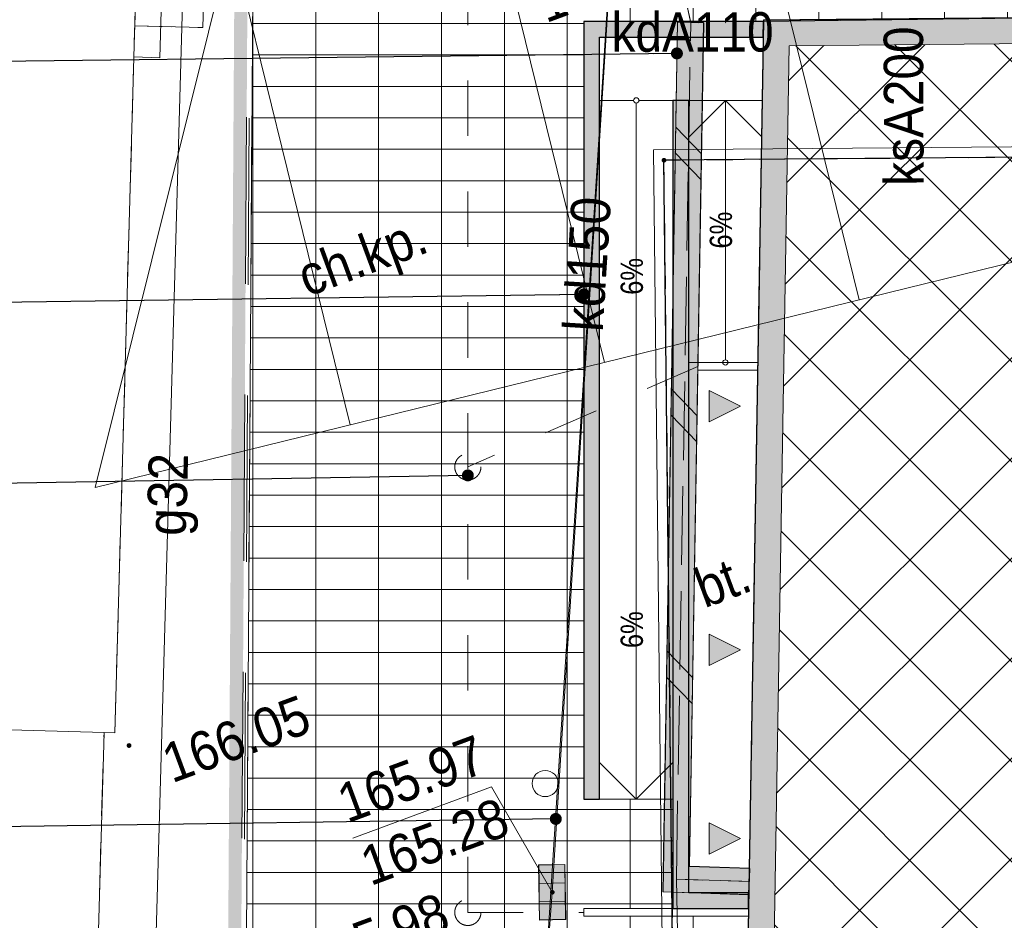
# Model space of a CAD drawing. Header units: millimetres. Extents: x -1155795 to 240441, y -422828 to 463730.
# Tile 32 of 66: x -31629 to -12843, y -6480 to 10706. Entities that reach past the tile are written whole.
import ezdxf
from ezdxf.xclip import XClip

# ---------------------------------------------------------------- set-up
doc = ezdxf.new("R2010")
doc.units = ezdxf.units.MM
doc.header["$MEASUREMENT"] = 0
doc.header["$XCLIPFRAME"] = 0
for name, pattern in [('Dashed', [2116.666667, 1058.333333, -1058.333333]), ('Dashed 1_500', [1000, 500, -500]), ('Long Dashed', [5291.666508, 3174.999952, -2116.666555])]:
    doc.linetypes.add(name, pattern=pattern)
for name, color, linetype in [('00 PZT MAPA', 7, 'Continuous'), ('Interior - Furniture', 7, 'Continuous'), ('Sycow_7_203-punkt graniczny', 7, 'Continuous'), ('Sycow_7_punkt wysokościowy sztuczny', 7, 'Continuous')]:
    doc.layers.add(name, color=color, linetype=linetype)
for name, color, linetype, lineweight, true_color in [('0_Nr_pióra__118', 7, 'Continuous', 13, 0x573938), ('0_Nr_pióra__78', 7, 'Continuous', 13, 0x00bb5e), ('0_Nr_pióra__99', 7, 'Continuous', 0, 0xaad2ff), ('2D Drafting - General_Nr_pióra__101', 7, 'Continuous', 13, 0x4c4c4c), ('Nowe_0_Nr_pióra__78', 7, 'Continuous', 13, 0x00bb5e), ('Nowe_2D Drafting - General_Nr_pióra__101', 7, 'Continuous', 13, 0x4c4c4c), ('Nowe_2D Drafting - General_Nr_pióra__81', 7, 'Continuous', 13, 0x4c4c4c), ('Sycow_7_PZT_RT - Linia rozgraniczająca_Nr_pióra__252', 7, 'Continuous', 18, 0x929292)]:
    doc.layers.add(name, color=color, linetype=linetype, lineweight=lineweight, true_color=true_color)
for name, color, linetype, lineweight in [('0_Nr_pióra__38', 30, 'Continuous', 13), ('0_Nr_pióra__60', 230, 'Continuous', 13), ('2D Drafting - General_Nr_pióra__38', 30, 'Continuous', 13), ('2D Drafting - General_Nr_pióra__60', 230, 'Continuous', 13), ('Annotation - Label_Nr_pióra__46', 7, 'Continuous', 15), ('Annotation - Label_Nr_pióra__85', 7, 'Continuous', 13), ('Interior - Furniture _Nr_pióra__1', 7, 'Continuous', 13), ('Nowe_0_Nr_pióra__1', 7, 'Continuous', 13), ('Nowe_0_Nr_pióra__27', 7, 'Continuous', 25), ('Nowe_2D Drafting - General_Nr_pióra__1', 7, 'Continuous', 13), ('Nowe_2D Drafting - General_Nr_pióra__22', 7, 'Continuous', 25), ('Nowe_Annotation - Label_Nr_pióra__46', 7, 'Continuous', 15), ('Nowe_Annotation - Label_Nr_pióra__85', 7, 'Continuous', 13), ('Sycow_7_218-kontur użytku gruntowego_Nr_pióra__3', 3, 'Continuous', 18), ('Sycow_7_219-działka ewidencyjna_Nr_pióra__7', 7, 'Continuous', 18), ('Sycow_7_312-budynek ewidencyjny_Nr_pióra__7', 7, 'Continuous', 18), ('Sycow_7_352-schody_Nr_pióra__7', 7, 'Continuous', 18), ('Sycow_7_@Wywiad_Nr_pióra__7', 7, 'Continuous', 18), ('Sycow_7_BUIB - Murek oporowy - symbol_Nr_pióra__7', 7, 'Continuous', 18), ('Sycow_7_chodnik (powierzchnia)-Atr17_Nr_pióra__7', 7, 'Continuous', 18), ('Sycow_7_EGBB01 - Budynek_Nr_pióra__7', 7, 'Continuous', 18), ('Sycow_7_kratka ściekowa (punkt)_Nr_pióra__7', 7, 'Continuous', 18), ('Sycow_7_KTPL - Plac_Nr_pióra__7', 7, 'Continuous', 18), ('Sycow_7_przewód gazowy (linia)-Atr1_Nr_pióra__7', 7, 'Continuous', 18), ('Sycow_7_przewód gazowy (linia)_Nr_pióra__40', 40, 'Continuous', 18), ('Sycow_7_przewód kanalizacyjny (linia)-Atr1_Nr_pióra__34', 34, 'Continuous', 18), ('Sycow_7_przewód kanalizacyjny (linia)_Nr_pióra__34', 34, 'Continuous', 18), ('Sycow_7_przewód wodociągowy (linia)_Nr_pióra__5', 5, 'Continuous', 18), ('Sycow_7_punkt o określonej wysokości (sieć kanalizacyjna)-Atr2_Nr_pióra__34', 34, 'Continuous', 18), ('Sycow_7_punkt o określonej wysokości (sieć kanalizacyjna)-Atr2_Nr_pióra__7', 7, 'Continuous', 18), ('Sycow_7_punkt o określonej wysokości (sieć kanalizacyjna)-Atr3_Nr_pióra__34', 34, 'Continuous', 18), ('Sycow_7_punkt o określonej wysokości (sieć kanalizacyjna)_Nr_pióra__34', 34, 'Continuous', 18), ('Sycow_7_punkt wysokościowy sztuczny-Atr2_Nr_pióra__7', 7, 'Continuous', 18), ('Sycow_7_RTPW02_O - Punkt wysokościowy sztuczny_Nr_pióra__7', 7, 'Continuous', 18), ('Sycow_7_SUPK - Przewód kanalizacyjny_Nr_pióra__36', 36, 'Continuous', 18), ('Sycow_7_SUPK_O - Przewód kanalizacyjny - opis_Nr_pióra__36', 36, 'Continuous', 18)]:
    doc.layers.add(name, color=color, linetype=linetype, lineweight=lineweight)
doc.styles.add('STYL_AUTOMATYCZNY_12', font='Arial Narrow.ttf')
doc.styles.add('STYL_AUTOMATYCZNY_5', font='txt', dxfattribs={"width": 0.9})
doc.styles.add('STYL_AUTOMATYCZNY_6', font='txt', dxfattribs={"width": 0.87})
doc.linetypes.add('X (1_500)', pattern='A,0,[1,-2. PZT (5)1.Shx,S=19.84127,R=0,X=0,Y=0],-2500,0', length=2500)
doc.dimstyles.new('STYL_AUTOMATYCZNY__1', dxfattribs={"dimtxt": 0.18, "dimasz": 456, "dimexe": 0.18, "dimexo": 0.0625, "dimgap": 0, "dimtad": 0, "dimtih": 1, "dimtoh": 1, "dimdec": 4, "dimzin": 0, "dimdsep": 46, "dimcen": 0.09, "dimadec": 0, "dimazin": 0, "dimtfac": 1, "dimtdec": 4, "dimtmove": 0, "dimatfit": 3, "dimldrblk": 'ARROWHEAD_11', "dimfxl": 0, "dimtolj": 1, "dimtzin": 0, "dimarcsym": 0})

# ---------------------------------------------------------------- blocks, each defined once
blk = doc.blocks.new('Rysunek_1_7', base_point=(14567, -19307))
at = {"layer": 'Sycow_7_203-punkt graniczny', "linetype": 'Continuous', "lineweight": 0, "true_color": 0x000000}
blk.add_hatch(color=178, dxfattribs=at).paths.add_polyline_path([(-19293, 8040, 1), (-19378, 8008, 1)])
at = {"layer": 'Sycow_7_punkt o określonej wysokości (sieć kanalizacyjna)_Nr_pióra__34', "linetype": 'Continuous', "lineweight": 18}
blk.add_hatch(color=34, dxfattribs=at).paths.add_polyline_path([(-21425, -5930, 1), (-21510, -5961, 1)])
at = {"layer": 'Sycow_7_punkt wysokościowy sztuczny', "linetype": 'Continuous', "lineweight": 0, "true_color": 0x000000}
blk.add_hatch(color=178, dxfattribs=at).paths.add_polyline_path([(-29500, -3129, 1), (-29585, -3161, 1)])
at = {"layer": 'Sycow_7_218-kontur użytku gruntowego_Nr_pióra__3', "color": 3, "linetype": 'Continuous', "lineweight": 18}
for p, q in [((-19336, 8024), (-19023, 8027)), ((-19023, 8027), (-19336, 8024)), ((-19331, 7571), (-19336, 8024)), ((-19336, 8024), (-19331, 7571)), ((-18523, 8031), (-18023, 8035)), ((-18023, 8035), (-18523, 8031)), ((-17523, 8039), (-17023, 8043)), ((-17023, 8043), (-17523, 8039)), ((-16523, 8048), (-16023, 8052)), ((-16023, 8052), (-16523, 8048)), ((-15523, 8056), (-15023, 8060)), ((-15023, 8060), (-15523, 8056)), ((-14523, 8064), (-14023, 8069)), ((-14023, 8069), (-14523, 8064)), ((-13523, 8073), (-13023, 8077)), ((-13023, 8077), (-13523, 8073)), ((-19320, 6571), (-19325, 7071)), ((-19325, 7071), (-19320, 6571)), ((-19309, 5571), (-19314, 6071)), ((-19314, 6071), (-19309, 5571)), ((-19298, 4571), (-19303, 5071)), ((-19303, 5071), (-19298, 4571)), ((-19286, 3571), (-19292, 4071)), ((-19292, 4071), (-19286, 3571)), ((-19275, 2571), (-19281, 3071)), ((-19281, 3071), (-19275, 2571)), ((-19264, 1572), (-19270, 2072)), ((-19270, 2072), (-19264, 1572)), ((-19253, 572), (-19259, 1072)), ((-19259, 1072), (-19253, 572)), ((-19242, -428), (-19248, 72)), ((-19248, 72), (-19242, -428)), ((-19231, -1428), (-19237, -928)), ((-19237, -928), (-19231, -1428)), ((-19220, -2428), (-19226, -1928)), ((-19226, -1928), (-19220, -2428)), ((-19209, -3428), (-19215, -2928)), ((-19215, -2928), (-19209, -3428)), ((-19198, -4428), (-19204, -3928)), ((-19204, -3928), (-19198, -4428)), ((-19187, -5428), (-19193, -4928)), ((-19193, -4928), (-19187, -5428)), ((-19176, -6428), (-19182, -5928)), ((-19182, -5928), (-19176, -6428))]:
    blk.add_line(p, q, dxfattribs=at)
at = {"layer": 'Sycow_7_219-działka ewidencyjna_Nr_pióra__7', "color": 7, "linetype": 'Continuous', "lineweight": 18}
for p, q in [((-19336, 8024), (29787, 8437)), ((-19132, -10381), (-19336, 8024))]:
    blk.add_line(p, q, dxfattribs=at)
at = {"layer": 'Sycow_7_312-budynek ewidencyjny_Nr_pióra__7', "color": 7, "linetype": 'Continuous', "lineweight": 18}
for p, q in [((-29146, 20781), (-29813, -2904)), ((-30019, -2895), (-40815, -2595)), ((-40815, -2595), (-30019, -2895)), ((-30019, -2895), (-30238, -10483)), ((-29813, -2904), (-30019, -2895))]:
    blk.add_line(p, q, dxfattribs=at)
at = {"layer": 'Sycow_7_352-schody_Nr_pióra__7', "color": 7, "linetype": 'Continuous', "lineweight": 18, "flags": 128}
blk.add_lwpolyline([(-29146, 20781), (-29434, 10587), (-28133, 10557), (-27962, 16634), (-26515, 16584), (-26400, 20710)], close=True, dxfattribs=at)
blk.add_lwpolyline([(-29146, 20781), (-29434, 10587), (-28133, 10557), (-27962, 16634), (-26515, 16584), (-26400, 20710)], close=True, dxfattribs=at)
at = {"layer": 'Sycow_7_@Wywiad_Nr_pióra__7', "color": 7, "linetype": 'Continuous', "lineweight": 18}
for p, q in [((-29456, 9793), (-29484, 8793)), ((-29498, 8293), (-29526, 7294)), ((-29541, 6794), (-29569, 5794)), ((-29583, 5294), (-29611, 4295)), ((-29625, 3795), (-29653, 2795)), ((-29667, 2296), (-29695, 1296)), ((-29709, 796), (-29737, -203)), ((-29751, -703), (-29779, -1703)), ((-30036, -3487), (-30065, -4487)), ((-30079, -4986), (-30108, -5986))]:
    blk.add_line(p, q, dxfattribs=at)
at = {"layer": 'Sycow_7_@Wywiad_Nr_pióra__7', "color": 7, "linetype": 'Continuous', "lineweight": 18, "flags": 128}
for points in [[(-28107, 11460), (-28133, 10557), (-28229, 10559)], [(-28729, 10571), (-29434, 10587), (-29442, 10292)], [(-29793, -2203), (-29813, -2904), (-30019, -2895), (-30022, -2987)]]:
    blk.add_lwpolyline(points, dxfattribs=at)
at = {"layer": 'Sycow_7_BUIB - Murek oporowy - symbol_Nr_pióra__7', "color": 7, "linetype": 'Continuous', "lineweight": 18}
for p, q in [((-18576, 10648), (-19076, 10657)), ((-18618, 8149), (-19109, 8657)), ((-18626, 7649), (-19117, 8157)), ((-18701, 3149), (-19193, 3658)), ((-18710, 2650), (-19201, 3158)), ((-18785, -1850), (-19277, -1342)), ((-18794, -2350), (-19285, -1841)), ((-17701, -5491), (-17717, -5991))]:
    blk.add_line(p, q, dxfattribs=at)
at = {"layer": 'Sycow_7_BUIB - Murek oporowy - symbol_Nr_pióra__7', "color": 7, "linetype": 'Continuous', "lineweight": 18, "flags": 128}
for points in [[(-19076, 10657), (-19354, -5939), (-17717, -5991)], [(-18576, 10648), (-18846, -5455), (-17701, -5491)]]:
    blk.add_lwpolyline(points, dxfattribs=at)
at = {"layer": 'Sycow_7_EGBB01 - Budynek_Nr_pióra__7', "color": 7, "linetype": 'Continuous', "lineweight": 18, "flags": 128}
blk.add_lwpolyline([(-17433, 10690), (-9099, 10769), (-9083, 9069), (-2312, 9093), (-2295, 8213), (17154, 8091), (17150, 8971), (28229, 8897), (28183, 2018), (27183, 2019), (27183, -3501), (28191, -3500), (28149, -10514), (17008, -10392), (17018, -9512), (-2462, -9464), (-2459, -10323), (-9329, -10299), (-9388, -12468), (-13090, -12384), (-13071, -9684), (-17775, -9654)], close=True, dxfattribs=at)
at = {"layer": 'Sycow_7_kratka ściekowa (punkt)_Nr_pióra__7', "color": 7, "linetype": 'Continuous', "lineweight": 18}
for p, q in [((-21226, -5417), (-21726, -5425)), ((-21720, -5775), (-21726, -5425)), ((-21221, -5766), (-21226, -5417)), ((-21221, -5766), (-21720, -5775)), ((-21715, -6125), (-21720, -5775)), ((-21215, -6116), (-21221, -5766)), ((-21215, -6116), (-21715, -6125)), ((-21709, -6475), (-21715, -6125)), ((-21209, -6466), (-21215, -6116)), ((-21209, -6466), (-21709, -6475))]:
    blk.add_line(p, q, dxfattribs=at)
at = {"layer": 'Sycow_7_KTPL - Plac_Nr_pióra__7', "color": 7, "linetype": 'Continuous', "lineweight": 18}
for p, q in [((-17443, 10112), (-17468, 8613)), ((-18865, 8301), (-18840, 9801)), ((-17476, 8113), (-17502, 6613)), ((-18899, 6302), (-18873, 7801)), ((-17510, 6113), (-17535, 4613)), ((-18932, 4302), (-18907, 5802)), ((-17544, 4113), (-17569, 2613)), ((-18966, 2302), (-18940, 3802)), ((-17577, 2114), (-17602, 614)), ((-18999, 302), (-18974, 1802)), ((-17611, 114), (-17636, -1386)), ((-19033, -1697), (-19008, -198)), ((-17644, -1886), (-17669, -3386)), ((-19066, -3697), (-19041, -2197)), ((-17678, -3886), (-17703, -5385)), ((-19100, -5697), (-19075, -4197)), ((-17853, -5736), (-19100, -5697)), ((-18109, -5728), (-17709, -5741)), ((-17709, -5741), (-17734, -7241))]:
    blk.add_line(p, q, dxfattribs=at)
at = {"layer": 'Sycow_7_KTPL - Plac_Nr_pióra__7', "color": 7, "linetype": 'Continuous', "lineweight": 18, "flags": 128}
for points in [[(-18832, 10301), (-18826, 10653), (-18948, 11225), (-18385, 11228)], [(-16011, 10704), (-17433, 10690), (-17434, 10612)], [(-19079, -6706), (-19100, -5697), (-18609, -5712)]]:
    blk.add_lwpolyline(points, dxfattribs=at)
at = {"layer": 'Sycow_7_przewód gazowy (linia)_Nr_pióra__40', "color": 40, "linetype": 'Continuous', "lineweight": 18, "flags": 128}
blk.add_lwpolyline([(-29420, 11040), (-28524, 11009), (-29146, -10985), (-30740, -11085), (-30732, -10474)], dxfattribs=at)
at = {"layer": 'Sycow_7_przewód kanalizacyjny (linia)_Nr_pióra__34', "color": 34, "linetype": 'Continuous', "lineweight": 18}
for p, q in [((-21468, -5946), (-20116, 15605)), ((-21599, -7636), (-21468, -5946))]:
    blk.add_line(p, q, dxfattribs=at)
at = {"layer": 'Sycow_7_przewód wodociągowy (linia)_Nr_pióra__5', "color": 5, "linetype": 'Continuous', "lineweight": 18, "flags": 128}
blk.add_lwpolyline([(-29449, 9995), (-28952, 9976), (-28749, 17175), (10129, 14327)], dxfattribs=at)
at = {"layer": 'Sycow_7_punkt o określonej wysokości (sieć kanalizacyjna)-Atr2_Nr_pióra__7', "color": 7, "linetype": 'Continuous', "lineweight": 18, "flags": 128}
blk.add_lwpolyline([(-21468, -5946), (-22629, -3933), (-25275, -4913)], dxfattribs=at)
at = {"layer": 'Sycow_7_PZT_RT - Linia rozgraniczająca_Nr_pióra__252', "color": 252, "linetype": 'Continuous', "lineweight": 18, "true_color": 0x929292, "flags": 128}
blk.add_lwpolyline([(-19332, -10383), (-19538, 8222), (29786, 8637)], dxfattribs=at)
at = {"layer": 'Sycow_7_SUPK - Przewód kanalizacyjny_Nr_pióra__36', "color": 36, "linetype": 'Continuous', "lineweight": 18}
blk.add_line((-17439, 10370), (-20445, 10364), dxfattribs=at)
at = {"layer": 'Sycow_7_chodnik (powierzchnia)-Atr17_Nr_pióra__7', "color": 7, "linetype": 'Continuous', "lineweight": 18, "insert": (-26064, 5200), "char_height": 750, "attachment_point": 7, "rotation": 20.318, "style": 'STYL_AUTOMATYCZNY_5'}
blk.add_mtext('\\A1;{\\pql;\\fArial|b0|i0|c0|p0;\\W0.900000;ch.kp.}', dxfattribs=at)
at = {"layer": 'Sycow_7_KTPL - Plac_Nr_pióra__7', "color": 7, "linetype": 'Continuous', "lineweight": 18, "insert": (-18691, -180), "char_height": 750, "attachment_point": 4, "rotation": 20.318, "style": 'STYL_AUTOMATYCZNY_6'}
blk.add_mtext('\\A1;{\\pql;\\fArial|b0|i0|c0|p0;\\W0.870000;bt.}', dxfattribs=at)
at = {"layer": 'Sycow_7_przewód gazowy (linia)-Atr1_Nr_pióra__7', "color": 7, "linetype": 'Continuous', "lineweight": 18, "insert": (-28720, 857), "char_height": 750, "attachment_point": 4, "rotation": 88.381, "style": 'STYL_AUTOMATYCZNY_5'}
blk.add_mtext('\\A1;{\\pql;\\fArial|b0|i0|c0|p0;\\W0.900000;g32}', dxfattribs=at)
at = {"layer": 'Sycow_7_przewód kanalizacyjny (linia)-Atr1_Nr_pióra__34', "color": 34, "linetype": 'Continuous', "lineweight": 18, "insert": (-20876, 4759), "char_height": 750, "attachment_point": 4, "rotation": 86.412, "style": 'STYL_AUTOMATYCZNY_5'}
blk.add_mtext('\\A1;{\\pql;\\fArial|b0|i0|c0|p0;\\W0.900000;kd150}', dxfattribs=at)
at = {"layer": 'Sycow_7_punkt o określonej wysokości (sieć kanalizacyjna)-Atr2_Nr_pióra__34', "color": 34, "linetype": 'Continuous', "lineweight": 18, "char_height": 750, "attachment_point": 7, "rotation": 20.318, "style": 'STYL_AUTOMATYCZNY_5'}
for s, insert in [('\\A1;{\\pql;\\fArial|b0|i0|c0|p0;\\W0.900000;165.97}', (-25375, -4643)), ('\\A1;{\\pql;\\fArial|b0|i0|c0|p0;\\W0.900000;165.98}', (-26072, -7652))]:
    blk.add_mtext(s, dxfattribs=dict(at, insert=insert))
at = {"layer": 'Sycow_7_punkt o określonej wysokości (sieć kanalizacyjna)-Atr3_Nr_pióra__34', "color": 34, "linetype": 'Continuous', "lineweight": 18, "insert": (-24932, -5839), "char_height": 750, "attachment_point": 7, "rotation": 20.318, "style": 'STYL_AUTOMATYCZNY_5'}
blk.add_mtext('\\A1;{\\pql;\\fArial|b0|i0|c0|p0;\\W0.900000;165.28}', dxfattribs=at)
at = {"layer": 'Sycow_7_punkt wysokościowy sztuczny-Atr2_Nr_pióra__7', "color": 7, "linetype": 'Continuous', "lineweight": 18, "insert": (-28719, -3878), "char_height": 750, "attachment_point": 7, "rotation": 20.318, "style": 'STYL_AUTOMATYCZNY_5'}
blk.add_mtext('\\A1;{\\pql;\\fArial|b0|i0|c0|p0;\\W0.900000;166.05}', dxfattribs=at)
at = {"layer": 'Sycow_7_RTPW02_O - Punkt wysokościowy sztuczny_Nr_pióra__7', "color": 7, "linetype": 'Continuous', "lineweight": 18, "insert": (-21583, 10628), "char_height": 750, "attachment_point": 7, "rotation": 20.318, "style": 'STYL_AUTOMATYCZNY_6'}
blk.add_mtext('\\A1;{\\pql;\\fArial|b0|i0|c0|p0;\\W0.870000;166.03}', dxfattribs=at)
at = {"layer": 'Sycow_7_SUPK_O - Przewód kanalizacyjny - opis_Nr_pióra__36', "color": 36, "linetype": 'Continuous', "lineweight": 18, "char_height": 750, "attachment_point": 4, "style": 'STYL_AUTOMATYCZNY_6'}
for s, insert, rotation in [('\\A1;{\\pql;\\fArial|b0|i0|c0|p0;\\W0.870000;kdA110}', (-20336, 10463), 0.1125), ('\\A1;{\\pql;\\fArial|b0|i0|c0|p0;\\W0.870000;ksA200}', (-14752, 7537), 90.2361)]:
    blk.add_mtext(s, dxfattribs=dict(at, insert=insert, rotation=rotation))
blk = doc.blocks.new('Entrance Symbol 22_2')
at = {"layer": 'Interior - Furniture', "linetype": 'Continuous', "lineweight": 0, "true_color": 0x000000}
blk.add_hatch(color=178, dxfattribs=at).paths.add_polyline_path([(0, 0), (600, 0), (300, 600)])
at = {"layer": 'Interior - Furniture _Nr_pióra__1', "color": 7, "linetype": 'Continuous', "lineweight": 13}
for p, q in [((0, 0), (300, 600)), ((600, 0), (300, 600)), ((0, 0), (600, 0))]:
    blk.add_line(p, q, dxfattribs=at)
blk = doc.blocks.new('ARROWHEAD_11')
at = {"color": 0, "linetype": 'Continuous', "lineweight": 0}
blk.add_line((0, 0), (-1, 0), dxfattribs=at)
at = {"color": 0, "linetype": 'Continuous', "lineweight": 0, "const_width": 0.25, "flags": 128}
blk.add_lwpolyline([(-0.125, 0, 1), (0.125, 0, 1)], format="xyb", close=True, dxfattribs=at)

msp = doc.modelspace()

# ---------------------------------------------------------------- block references
at = {"layer": '00 PZT MAPA', "color": 7, "linetype": 'Continuous', "lineweight": 15}
ref = msp.add_blockref('Rysunek_1_7', (14567, -19307), dxfattribs=at)
XClip(ref).set_block_clipping_path([(-38444.7789564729, -141413.2871562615), (134317.2398628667, -77444.9644498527), (67578.7707096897, 102798.5088210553), (-105183.2481096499, 38830.1861146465)])

# ---------------------------------------------------------------- next in the draw order: hatches: boundary and pattern name
at = {"layer": '2D Drafting - General_Nr_pióra__101', "linetype": 'Continuous', "lineweight": 13, "true_color": 0x4c4c4c}
h = msp.add_hatch(dxfattribs=at)
h.set_pattern_fill('Roof__01', color=59, style=0, pattern_type=2)
h.set_pattern_definition([(103.803, (8659.3, 11322.4), (4855.6, 1192.92), [])])
h.paths.add_polyline_path([(-10733, 79959), (-30186, 1779), (47504, 20866)])
h = msp.add_hatch(dxfattribs=at)
h.set_pattern_fill('Grid_60x120', color=59, style=0, pattern_type=2)
h.set_pattern_definition([(0, (-22382, 4632.86), (0, 600), []), (90, (-22382, 4632.9), (-1200, 0), [])])
h.paths.add_polyline_path([(-27164, 14097), (-27325, -10540), (-17780, -10540), (-17780, -9644), (-17723, -6404), (-19165, -6404), (-20865, -6404), (-20865, -6254), (-19165, -6254), (-19165, -4167), (-20865, -4167), (-20865, 10673), (-17439, 10673), (-9105, 10779), (-9087, 9074), (-3485, 9103), (-3485, 11163), (18268, 11163), (18268, 8973), (28223, 8907), (29482, 8907), (31104, 8746), (32394, 8725), (33002, 8722), (33002, 12363), (15738, 12363), (15762, 14034), (13192, 14034), (12170, 12363), (-5974, 12363), (-5974, 14034), (-17439, 19806), (-22283, 19806)])
at = {"layer": '2D Drafting - General_Nr_pióra__38', "linetype": 'Continuous', "lineweight": 0, "true_color": 0x3f2000}
for points in [[(-18579, 10653), (-18849, -5450), (-17705, -5486), (-17721, -5986), (-19358, -5934), (-19079, 10662)], [(-21730, -5420), (-21230, -5412), (-21213, -6461), (-21713, -6470)]]:
    msp.add_hatch(color=38, dxfattribs=at).paths.add_polyline_path(points)
at = {"layer": '2D Drafting - General_Nr_pióra__60', "linetype": 'Continuous', "lineweight": 0, "true_color": 0x7f0040}
h = msp.add_hatch(color=236, dxfattribs=at)
h.paths.add_polyline_path([(35185, 7223), (57118, 7223), (57118, 10495), (36185, 10496), (36185, 14384), (-5891, 14384), (-17356, 20156), (-22444, 20156), (-27514, 14228), (-27712, -16213), (35184, -16214)])
h.paths.add_polyline_path([(34935, 7473), (56868, 7473), (56868, 10245), (35935, 10246), (35935, 14134), (-5950, 14134), (-17415, 19906), (-22329, 19906), (-27264, 14135), (-27461, -15963), (34934, -15964)], flags=0)
at = {"layer": 'Nowe_2D Drafting - General_Nr_pióra__1', "linetype": 'Continuous', "lineweight": 0, "true_color": 0x000000}
h = msp.add_hatch(color=178, dxfattribs=at)
h.paths.add_polyline_path([(-17780, -9644), (-13077, -9674), (-13095, -12374), (-9394, -12458), (-9333, -10294), (-2464, -10313), (-2468, -9454), (17014, -9507), (17005, -10387), (28143, -10504), (28184, -3995), (29482, -3994), (29482, 2521), (28182, 2523), (28223, 8907), (17145, 8981), (17150, 8096), (-2299, 8218), (-2317, 9103), (-9087, 9074), (-9105, 10779), (-17439, 10701)])
h.paths.add_polyline_path([(-17272, -9147), (-12573, -9177), (-12592, -11885), (-9880, -11947), (-9819, -9793), (-2967, -9812), (-2970, -8953), (17520, -9008), (17510, -9892), (27646, -9999), (27684, -3996), (27684, -3496), (28979, -3496), (28987, 2022), (27682, 2023), (27682, 2523), (27720, 8410), (17648, 8478), (17654, 7593), (-2788, 7721), (-2807, 8601), (-9581, 8572), (-9599, 10275), (-16947, 10205)], flags=0)
at = {"layer": 'Nowe_2D Drafting - General_Nr_pióra__101', "linetype": 'Continuous', "lineweight": 0, "true_color": 0x131313}
for points in [[(-17439, 10673), (-20865, 10673), (-20865, -4167), (-20565, -4167), (-20565, 10373), (-17442, 10373)], [(-19165, 9166), (-19165, -6254), (-17721, -6254), (-17721, -5954), (-18865, -5954), (-18865, 9166)]]:
    msp.add_hatch(color=168, dxfattribs=at).paths.add_polyline_path(points)
at = {"layer": 'Nowe_2D Drafting - General_Nr_pióra__81', "linetype": 'Continuous', "lineweight": 13, "true_color": 0x4c4c4c}
h = msp.add_hatch(dxfattribs=at)
h.set_pattern_fill('Grid_90x90', color=59, style=0, pattern_type=2)
h.set_pattern_definition([(135, (-11784.2, -558.9), (954.594, 954.594), []), (45, (-11784.2, -558.9), (-954.594, 954.594), [])])
h.paths.add_polyline_path([(-16947, 10205), (-17272, -9147), (-12573, -9177), (-12592, -11885), (-9880, -11947), (-9819, -9793), (-2967, -9812), (-2970, -8953), (17520, -9008), (17510, -9892), (27646, -9999), (27684, -3496), (28979, -3496), (28987, 2016), (27682, 2023), (27720, 8410), (17648, 8478), (17654, 7593), (-2788, 7721), (-2807, 8601), (-9581, 8572), (-9599, 10275)])

# ---------------------------------------------------------------- next in the draw order: linework, layer by layer
at = {"layer": '0_Nr_pióra__118', "color": 39, "linetype": 'Continuous', "lineweight": 13, "true_color": 0x573938}
msp.add_circle((-21602, -3870), 250, dxfattribs=at)
at = {"layer": '0_Nr_pióra__38', "color": 30, "linetype": 'X (1_500)', "lineweight": 13}
for points in [[(-21602, -7631), (-20120, 15609)], [(-18831, 10663), (-18954, 11235), (-8666, 11235), (-8609, 9521), (-1830, 9512), (-1795, 8719), (16852, 8831)]]:
    msp.add_lwpolyline(points, dxfattribs=at)
at = {"layer": '0_Nr_pióra__60', "color": 230, "linetype": 'Long Dashed', "lineweight": 13}
for points in [[(-27461, -15963), (34934, -15964), (34935, 7473), (56868, 7473), (56868, 10245), (35935, 10246), (35935, 14134), (-5950, 14134), (-17415, 19906), (-22329, 19906), (-27264, 14135)], [(-27410, -15913), (34884, -15914), (34885, 7523), (56818, 7523), (56818, 10195), (35885, 10196), (35885, 14084), (-5962, 14084), (-17427, 19856), (-22306, 19856), (-27214, 14116)], [(-27360, -15863), (34834, -15864), (34835, 7573), (56768, 7573), (56768, 10145), (35835, 10146), (35835, 14034), (-5974, 14034), (-17439, 19806), (-22283, 19806), (-27164, 14097)]]:
    msp.add_lwpolyline(points, close=True, dxfattribs=at)
at = {"layer": '0_Nr_pióra__78', "color": 112, "linetype": 'Continuous', "lineweight": 13, "true_color": 0x00bb5e}
for points in [[(-18688, 4166), (-18688, 4016), (-17548, 4016), (-17548, 4166)], [(-20865, -6254), (-20865, -6404), (-17723, -6404), (-17723, -6254)]]:
    msp.add_lwpolyline(points, close=True, dxfattribs=at)
at = {"layer": '0_Nr_pióra__78', "color": 112, "linetype": 'Dashed', "lineweight": 13, "true_color": 0x00bb5e}
for centre in [(-23078, 2172), (-23078, -6329)]:
    msp.add_circle(centre, 250, dxfattribs=at)
at = {"layer": '0_Nr_pióra__99', "color": 141, "linetype": 'Dashed 1_500', "lineweight": 0, "true_color": 0xaad2ff}
for centre, radius in [((88699, -12696), 150000), ((-56052, -28118), 150000), ((-34105, -15278), 75000)]:
    msp.add_circle(centre, radius, dxfattribs=at)
at = {"layer": '2D Drafting - General_Nr_pióra__101', "color": 59, "linetype": 'Continuous', "lineweight": 13, "true_color": 0x4c4c4c, "flags": 128}
msp.add_lwpolyline([(-10733, 79959), (-30186, 1779), (47504, 20866)], close=True, dxfattribs=at)
msp.add_lwpolyline([(-5974, 14034), (-17439, 19806), (-22283, 19806), (-27164, 14097), (-27325, -10540), (-17780, -10540), (-17780, -9644), (-17723, -6404), (-19165, -6404), (-20865, -6404), (-20865, -6254), (-19165, -6254), (-19165, -4167), (-20865, -4167), (-20865, 10673), (-17439, 10673), (-9105, 10779)], dxfattribs=at)
at = {"layer": '2D Drafting - General_Nr_pióra__38', "color": 30, "linetype": 'X (1_500)', "lineweight": 13, "flags": 128}
for points in [[(-18579, 10653), (-18849, -5450), (-17705, -5486), (-17721, -5986), (-19358, -5934), (-19079, 10662)], [(-21730, -5420), (-21230, -5412), (-21213, -6461), (-21713, -6470)]]:
    msp.add_lwpolyline(points, close=True, dxfattribs=at)
at = {"layer": 'Nowe_0_Nr_pióra__1', "color": 7, "linetype": 'Continuous', "lineweight": 13}
for points in [[(-19915, 9166), (-20565, 9166), (-20565, -4167), (-19165, -4167), (-19165, 9166), (-19815, 9166)], [(-19865, 9116), (-19865, -4167)], [(-18215, 4166), (-18865, 4166), (-18865, 9166), (-17465, 9166), (-17548, 4166), (-18115, 4166)], [(-18165, 9166), (-18865, 8466)], [(-18165, 9166), (-17476, 8478)], [(-18165, 4216), (-18165, 9166)], [(-19865, -4167), (-20565, -3467)], [(-19865, -4167), (-19167, -3469)]]:
    msp.add_lwpolyline(points, dxfattribs=at)
for centre in [(-19865, 9166), (-18165, 4166)]:
    msp.add_circle(centre, 50, dxfattribs=at)
at = {"layer": 'Nowe_0_Nr_pióra__27', "color": 7, "linetype": 'Continuous', "lineweight": 25}
msp.add_lwpolyline([(-45294, -8992), (-19136, -10376), (-19339, 8029), (29784, 8442), (56768, 9145), (58005, 59199)], dxfattribs=at)
at = {"layer": 'Nowe_0_Nr_pióra__78', "color": 112, "linetype": 'Dashed', "lineweight": 13, "true_color": 0x00bb5e}
for points in [[(-23078, -6329), (-23078, 15634)], [(-18688, 4091), (-23078, 2172)], [(-14902, -13514), (-19878, -13514), (-23078, -6329)], [(-23078, -6329), (-20865, -6329)]]:
    msp.add_lwpolyline(points, dxfattribs=at)
at = {"layer": 'Nowe_2D Drafting - General_Nr_pióra__1', "color": 7, "linetype": 'Continuous', "lineweight": 13, "flags": 128}
for points in [[(-17780, -9644), (-13077, -9674), (-13095, -12374), (-9394, -12458), (-9333, -10294), (-2464, -10313), (-2468, -9454), (17014, -9507), (17005, -10387), (28143, -10504), (28184, -3995), (29482, -3994), (29482, 2521), (28182, 2523), (28223, 8907), (17145, 8981), (17150, 8096), (-2299, 8218), (-2317, 9103), (-9087, 9074), (-9105, 10779), (-17439, 10701)], [(-17272, -9147), (-12573, -9177), (-12592, -11885), (-9880, -11947), (-9819, -9793), (-2967, -9812), (-2970, -8953), (17520, -9008), (17510, -9892), (27646, -9999), (27684, -3996), (27684, -3496), (28979, -3496), (28987, 2022), (27682, 2023), (27682, 2523), (27720, 8410), (17648, 8478), (17654, 7593), (-2788, 7721), (-2807, 8601), (-9581, 8572), (-9599, 10275), (-16947, 10205)]]:
    msp.add_lwpolyline(points, close=True, dxfattribs=at)
at = {"layer": 'Nowe_2D Drafting - General_Nr_pióra__22', "color": 7, "linetype": 'Continuous', "lineweight": 25, "flags": 128}
for points in [[(-17439, 10673), (-20865, 10673), (-20865, -4167), (-20565, -4167), (-20565, 10373), (-17442, 10373)], [(-19165, 9166), (-19165, -6254), (-17721, -6254), (-17721, -5954), (-18865, -5954), (-18865, 9166)]]:
    msp.add_lwpolyline(points, close=True, dxfattribs=at)

# ---------------------------------------------------------------- next in the draw order: block references
at = {"layer": 'Interior - Furniture', "color": 7, "linetype": 'Continuous', "lineweight": 13, "xscale": -1, "zscale": 1000, "rotation": 270}
for p in [(-18474, 3031), (-18474, -1619), (-18474, -5219)]:
    msp.add_blockref('Entrance Symbol 22_2', p, dxfattribs=at)

# ---------------------------------------------------------------- next in the draw order: texts
at = {"layer": 'Annotation - Label_Nr_pióra__46', "color": 7, "linetype": 'Continuous', "lineweight": 15, "char_height": 1000, "attachment_point": 4, "style": 'STYL_AUTOMATYCZNY_12'}
for s, insert in [('\\A1;{\\pql;\\fArial Narrow|b0|i0|c0|p0;\\W1.000000;projektowana kanalizacja deszczowa}', (-50849, 1852)), ('\\A1;{\\pql;\\fArial Narrow|b0|i0|c0|p0;\\W1.000000;istniejąca sieć kanalizacji deszczowej do usunięcia}', (-57864, -4701))]:
    msp.add_mtext(s, dxfattribs=dict(at, insert=insert))
at = {"layer": 'Nowe_0_Nr_pióra__1', "color": 7, "linetype": 'Continuous', "lineweight": 13, "char_height": 425, "attachment_point": 2, "rotation": 90, "style": 'STYL_AUTOMATYCZNY_12'}
for insert in [(-18463, 6691), (-20163, 5808), (-20163, -934)]:
    msp.add_mtext('\\A1;{\\pqc;\\fArial Narrow|b0|i0|c0|p0;\\W1.000000;6%}', dxfattribs=dict(at, insert=insert))
at = {"layer": 'Nowe_Annotation - Label_Nr_pióra__46', "color": 7, "linetype": 'Continuous', "lineweight": 15, "char_height": 1000, "attachment_point": 4, "style": 'STYL_AUTOMATYCZNY_12'}
for s, insert in [('\\A1;{\\pql;\\fArial Narrow|b0|i0|c0|p0;\\W1.000000;istniejący mur oporowy do rozbiórki}', (-49945, 9908)), ('\\A1;{\\pql;\\fArial Narrow|b0|i0|c0|p0;\\W1.000000;projektowany mur oporowy wokół rampy do pomieszczeń w piwnicy}', (-66481, 5309))]:
    msp.add_mtext(s, dxfattribs=dict(at, insert=insert))

# ---------------------------------------------------------------- next in the draw order: leaders
at = {"layer": 'Annotation - Label_Nr_pióra__85', "color": 7, "linetype": 'Continuous', "lineweight": 13, "annotation_type": 0, "has_hookline": 1, "hookline_direction": 1}
for points, text_width in [([(-23078, 2010), (-32187, 1852)], 18662), ([(-21400, -4545), (-32261, -4701)], 25604)]:
    msp.add_leader(points, dimstyle='STYL_AUTOMATYCZNY__1', dxfattribs=dict(at, text_width=text_width))
at = {"layer": 'Nowe_Annotation - Label_Nr_pióra__85', "color": 7, "linetype": 'Continuous', "lineweight": 13, "annotation_type": 0, "has_hookline": 1, "hookline_direction": 1}
for points, text_width in [([(-19089, 10063), (-32208, 9908)], 17737), ([(-20865, 5465), (-32317, 5309)], 34164)]:
    msp.add_leader(points, dimstyle='STYL_AUTOMATYCZNY__1', dxfattribs=dict(at, text_width=text_width))

doc.saveas('drawing.dxf')
